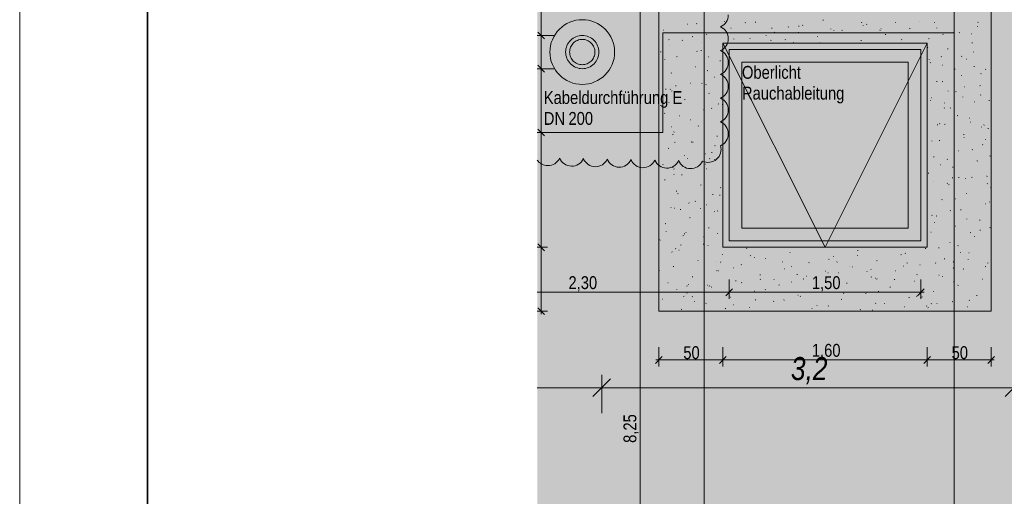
# Model space of a CAD drawing. Extents: x -620 to 300, y 62 to 1112.
# Tile 7 of 45: x -620 to -466, y 681 to 756. Entities that reach past the tile are written whole.
import ezdxf
from ezdxf.lldxf.tags import DXFTag

# ---------------------------------------------------------------- set-up
doc = ezdxf.new("R2010")
doc.units = 0
doc.layers.get('0').update_dxf_attribs({"lineweight": 13})
for name, color, linetype, lineweight, true_color in [('30 -36 Dächer- 3 Dachbeläge', 9, 'Continuous', 15, 0x808080), ('30 -36 Dächer- 3 Dachbeläge Gründach', 9, 'Continuous', 9, 0x808080), ('70 -72 Beschriftung- 1 Beschriftung allgemein', 7, 'Continuous', 9, 0xff6633), ('70 -76 Bemaßung- 2 Allgemein', 9, 'Continuous', 5, 0x808080), ('70 -77 Revision- 2 Wolken sichtbar', 3, 'Continuous', 18, 0x00ff00), ('E_ST_Fangeinrichtung_Bem', 1, 'Continuous', 13, 0xff0000), ('iwb_Layout BA_Markierung', 7, 'Continuous', 9, 0xbadcdc)]:
    doc.layers.add(name, color=color, linetype=linetype, lineweight=lineweight, true_color=true_color)
for name, color, linetype, lineweight in [('40 -43 Lüftungsanlagen - Entrauchung', 7, 'Continuous', 9), ('70 -73 Bauteildarst.- 2 verdeckt 0.15', 7, 'grob-A06DNCB3MF', 15), ('iwb_Plankopf Rahmen', 7, 'Continuous', 35)]:
    doc.layers.add(name, color=color, linetype=linetype, lineweight=lineweight)
doc.styles.get("Standard").update_dxf_attribs({"font": 'ARIALN.TTF'})
tags = doc.linetypes.add('grob-A06DNCB3MF', pattern=[14, 3, -8, 3]).pattern_tags.tags
tags[8:9] = [DXFTag(74, 4), DXFTag(75, 0), DXFTag(340, '0'), DXFTag(46, 0.0), DXFTag(50, 0.0), DXFTag(44, 0.0), DXFTag(45, 0.0)]
tags[6:7] = [DXFTag(74, 4), DXFTag(75, 0), DXFTag(340, '0'), DXFTag(46, 0.0), DXFTag(50, 0.0), DXFTag(44, 0.0), DXFTag(45, 0.0)]
tags[4:5] = [DXFTag(74, 4), DXFTag(75, 0), DXFTag(340, '0'), DXFTag(46, 0.0), DXFTag(50, 0.0), DXFTag(44, 0.0), DXFTag(45, 0.0)]

# ---------------------------------------------------------------- blocks, each defined once
blk = doc.blocks.new('Polygon-A06DNCAVMF')
at = {"color": 0, "linetype": 'ByBlock', "lineweight": -2, "ltscale": 0.13}
blk.add_solid([(-458.9, 86.61), (-538.63, 86.4), (-458.74, 1083.81), (-538.63, 1083.81)], dxfattribs=at)
blk = doc.blocks.new('Referenz-A06DNCB5MF')
at = {"layer": '30 -36 Dächer- 3 Dachbeläge', "color": 0, "linetype": 'Continuous', "lineweight": 9, "ltscale": 0.13}
for p, q in [((-519.58, 762.45), (-519.58, 710.45)), ((-467.58, 710.45), (-467.58, 762.45)), ((-509.58, 720.45), (-509.58, 752.45)), ((-509.58, 752.45), (-477.58, 752.45)), ((-477.58, 752.45), (-477.58, 720.45)), ((-477.58, 720.45), (-509.58, 720.45)), ((-519.58, 710.45), (-467.58, 710.45))]:
    blk.add_line(p, q, dxfattribs=at)
at = {"layer": '30 -36 Dächer- 3 Dachbeläge', "color": 0, "lineweight": 9}
for p, q in [((-515.11, 755.43), (-515.03, 755.45)), ((-513.64, 755.53), (-513.7, 755.49)), ((-509.39, 755.85), (-509.31, 755.82)), ((-506.01, 755.7), (-506.07, 755.65)), ((-504.5, 755.74), (-504.43, 755.76)), ((-497.12, 755.27), (-497.05, 755.24)), ((-493.9, 756.04), (-493.82, 756.06)), ((-487.8, 755.72), (-487.85, 755.66)), ((-487.11, 755.39), (-487.04, 755.41)), ((-482.52, 755.7), (-482.54, 755.73)), ((-478.74, 755.92), (-478.73, 755.89)), ((-476.51, 755.7), (-476.43, 755.71)), ((-469.58, 755.74), (-469.64, 755.68)), ((-473.38, 754.05), (-518.98, 754.05)), ((-518.98, 754.05), (-518.98, 738.45)), ((-518.93, 754.48), (-518.85, 754.5)), ((-512.14, 753.83), (-512.07, 753.85)), ((-508.32, 754.02), (-508.33, 754.09)), ((-508.32, 754.79), (-508.25, 754.8)), ((-501.93, 754.82), (-501.85, 754.79)), ((-501.54, 754.14), (-501.46, 754.16)), ((-499.29, 755), (-499.36, 754.95)), ((-497.71, 754.14), (-497.74, 754.17)), ((-497.72, 755.09), (-497.64, 755.11)), ((-492.65, 754.66), (-492.67, 754.69)), ((-492.2, 754.41), (-492.21, 754.48)), ((-490.93, 754.44), (-490.86, 754.46)), ((-487.58, 755.18), (-487.61, 755.21)), ((-484.95, 754.47), (-485.01, 754.42)), ((-484.86, 754.7), (-484.79, 754.67)), ((-484.15, 753.79), (-484.07, 753.81)), ((-480.33, 754.74), (-480.25, 754.76)), ((-476.09, 754.8), (-476.1, 754.87)), ((-475.14, 753.86), (-475.07, 753.83)), ((-473.54, 754.09), (-473.47, 754.11)), ((-473.38, 223.25), (-473.38, 754.05)), ((-472.6, 754.12), (-472.52, 754.09)), ((-470.6, 753.93), (-470.67, 753.89)), ((-469.72, 755.05), (-469.65, 755.07)), ((-518, 753), (-518.06, 752.95)), ((-515.96, 752.88), (-515.89, 752.9)), ((-514.35, 753.47), (-514.28, 753.44)), ((-512.91, 752.58), (-512.93, 752.61)), ((-507.84, 753.1), (-507.87, 753.13)), ((-505.36, 753.18), (-505.28, 753.2)), ((-502.78, 753.62), (-502.8, 753.65)), ((-502.09, 752.9), (-502.01, 752.87)), ((-499.78, 753.02), (-499.84, 752.97)), ((-498.57, 752.53), (-498.5, 752.55)), ((-494.75, 753.49), (-494.68, 753.51)), ((-494.4, 752.51), (-494.32, 752.49)), ((-487.97, 752.84), (-487.89, 752.86)), ((-481.57, 753.04), (-481.63, 752.99)), ((-477.36, 753.14), (-477.29, 753.16)), ((-470.58, 752.49), (-470.5, 752.51)), ((-519.31, 751.1), (-519.24, 751.07)), ((-517.97, 752.06), (-518, 752.09)), ((-513.65, 751.17), (-513.57, 751.15)), ((-513, 751.28), (-512.92, 751.3)), ((-477.56, 751.75), (-477.49, 751.72)), ((-474.4, 751.54), (-474.32, 751.56)), ((-470.31, 751.02), (-470.31, 751.09)), ((-467.61, 751.56), (-467.58, 751.54)), ((-467.61, 750.89), (-467.58, 750.9)), ((-518.65, 749.84), (-518.66, 749.91)), ((-516.82, 750.33), (-516.74, 750.35)), ((-511.77, 750.33), (-511.83, 750.28)), ((-510.03, 749.68), (-509.96, 749.7)), ((-477.25, 749.85), (-477.27, 749.88)), ((-477.05, 749.41), (-477.12, 749.37)), ((-475.34, 750.37), (-475.4, 750.31)), ((-472.18, 750.37), (-472.21, 750.4)), ((-471.43, 749.94), (-471.36, 749.96)), ((-517.67, 747.77), (-517.6, 747.79)), ((-513.85, 748.72), (-513.78, 748.74)), ((-512.01, 748.15), (-511.94, 748.12)), ((-475.25, 748.99), (-475.18, 749)), ((-473.26, 748.36), (-473.22, 748.36)), ((-470.26, 748.8), (-470.18, 748.77)), ((-469.11, 747.69), (-469.17, 747.64)), ((-468.47, 748.34), (-468.39, 748.36)), ((-514.71, 746.17), (-514.63, 746.19)), ((-512.87, 746.05), (-512.88, 746.12)), ((-512.7, 746.21), (-512.73, 746.24)), ((-510.89, 747.12), (-510.81, 747.14)), ((-476.11, 746.43), (-476.03, 746.45)), ((-475.22, 746.42), (-475.15, 746.39)), ((-472.29, 747.38), (-472.21, 747.4)), ((-518.53, 745.22), (-518.45, 745.24)), ((-517.84, 745.23), (-517.77, 745.2)), ((-517.77, 745.69), (-517.79, 745.72)), ((-517.53, 744.96), (-517.59, 744.91)), ((-516.97, 745.77), (-516.9, 745.74)), ((-512.19, 745.97), (-512.26, 745.92)), ((-511.74, 744.57), (-511.67, 744.59)), ((-474.31, 744.97), (-474.3, 744.94)), ((-473.14, 744.83), (-473.07, 744.85)), ((-471.81, 745.61), (-471.73, 745.59)), ((-469.32, 745.78), (-469.25, 745.8)), ((-518.03, 743.17), (-518, 743.17)), ((-515.56, 743.62), (-515.49, 743.64)), ((-477.04, 743.48), (-477.07, 743.51)), ((-476.96, 743.88), (-476.89, 743.9)), ((-474.85, 743.05), (-474.86, 743.12)), ((-471.98, 744), (-472.01, 744.03)), ((-470.18, 743.23), (-470.1, 743.25)), ((-469.16, 744.36), (-469.22, 744.32)), ((-467.92, 743.47), (-467.85, 743.44)), ((-519.38, 742.66), (-519.31, 742.68)), ((-518.64, 741.45), (-518.71, 741.41)), ((-512.6, 742.02), (-512.52, 742.03)), ((-511.3, 742.28), (-511.36, 742.23)), ((-510.31, 742.92), (-510.24, 742.9)), ((-509.67, 742.82), (-509.6, 742.79)), ((-474.87, 742.32), (-474.93, 742.27)), ((-474, 742.28), (-473.92, 742.29)), ((-516.42, 741.06), (-516.34, 741.08)), ((-514.64, 740.45), (-514.56, 740.42)), ((-512.5, 739.84), (-512.52, 739.87)), ((-509.63, 740.41), (-509.58, 740.43)), ((-472.88, 741.1), (-472.81, 741.07)), ((-471.03, 740.67), (-470.96, 740.69)), ((-470.79, 740.05), (-470.75, 740.05)), ((-518.98, 738.45), (-538.63, 738.45)), ((-517.56, 739.32), (-517.59, 739.35)), ((-517.27, 738.51), (-517.2, 738.53)), ((-513.45, 739.46), (-513.38, 739.48)), ((-476, 739.66), (-475.92, 739.64)), ((-475.61, 739.85), (-475.67, 739.8)), ((-474.85, 739.72), (-474.78, 739.74)), ((-469.07, 739.27), (-469.08, 739.34)), ((-468.64, 739.65), (-468.7, 739.59)), ((-468.07, 739.07), (-467.99, 739.09)), ((-519.58, 738.06), (-519.53, 738.04)), ((-517.42, 738.09), (-517.42, 738.16)), ((-517.06, 736.91), (-517.12, 736.86)), ((-514.51, 736.98), (-514.43, 736.95)), ((-514.31, 736.91), (-514.23, 736.93)), ((-510.49, 737.86), (-510.41, 737.88)), ((-476.84, 737.11), (-476.87, 737.14)), ((-475.71, 737.17), (-475.63, 737.19)), ((-471.89, 738.12), (-471.81, 738.14)), ((-471.78, 737.63), (-471.8, 737.65)), ((-468.47, 737.36), (-468.39, 737.34)), ((-518.13, 735.95), (-518.05, 735.97)), ((-511.35, 735.31), (-511.27, 735.32)), ((-510.75, 736.4), (-510.81, 736.35)), ((-472.75, 735.57), (-472.67, 735.59)), ((-470.55, 735.77), (-470.47, 735.75)), ((-468.93, 736.52), (-468.85, 736.54)), ((-515.57, 734.86), (-515.53, 734.85)), ((-515.17, 734.35), (-515.09, 734.37)), ((-512.3, 735.12), (-512.23, 735.09)), ((-511.63, 734.31), (-511.64, 734.38)), ((-510.83, 734.24), (-510.89, 734.18)), ((-476.57, 734.61), (-476.49, 734.63)), ((-474.4, 734.28), (-474.45, 734.22)), ((-469.89, 734.02), (-469.88, 733.99)), ((-469.78, 733.96), (-469.7, 733.98)), ((-467.71, 734.8), (-467.78, 734.75)), ((-518.99, 733.4), (-518.91, 733.42)), ((-517.36, 732.95), (-517.39, 732.98)), ((-517.26, 732.75), (-517.19, 732.72)), ((-512.29, 733.47), (-512.32, 733.5)), ((-512.2, 732.75), (-512.12, 732.77)), ((-475.51, 733.4), (-475.44, 733.37)), ((-473.6, 733.01), (-473.52, 733.03)), ((-518.7, 731.03), (-518.62, 731.01)), ((-517.2, 731.88), (-517.26, 731.84)), ((-516.02, 731.8), (-515.94, 731.82)), ((-477.42, 732.06), (-477.34, 732.08)), ((-476.64, 730.74), (-476.66, 730.76)), ((-473.62, 731.31), (-473.63, 731.38)), ((-472.66, 731.41), (-472.59, 731.39)), ((-471.57, 731.25), (-471.6, 731.28)), ((-470.64, 731.41), (-470.56, 731.43)), ((-468.32, 731.74), (-468.29, 731.74)), ((-468.17, 731.6), (-468.23, 731.55)), ((-516.88, 729.24), (-516.8, 729.26)), ((-513.06, 730.2), (-512.98, 730.22)), ((-509.96, 729.8), (-509.89, 729.77)), ((-474.46, 730.46), (-474.38, 730.48)), ((-474.16, 730.28), (-474.23, 730.23)), ((-468.21, 730.45), (-468.13, 730.42)), ((-467.67, 729.81), (-467.59, 729.83)), ((-516.59, 728.87), (-516.65, 728.81)), ((-513.91, 727.64), (-513.83, 727.66)), ((-511.17, 728.73), (-511.09, 728.71)), ((-510.09, 728.6), (-510.01, 728.61)), ((-475.31, 727.9), (-475.23, 727.92)), ((-473.17, 728.07), (-473.1, 728.05)), ((-471.49, 728.86), (-471.41, 728.88)), ((-467.84, 727.52), (-467.84, 727.59)), ((-517.73, 726.69), (-517.65, 726.71)), ((-517.16, 726.58), (-517.18, 726.61)), ((-516.18, 726.35), (-516.19, 726.42)), ((-514.92, 727.42), (-514.85, 727.39)), ((-513.1, 726.54), (-513.06, 726.54)), ((-512.09, 727.1), (-512.12, 727.13)), ((-510.95, 726.04), (-510.87, 726.06)), ((-510.36, 726.19), (-510.42, 726.14)), ((-473.93, 726.23), (-473.98, 726.18)), ((-472.35, 726.3), (-472.27, 726.32)), ((-468.53, 727.25), (-468.45, 727.27)), ((-514.77, 725.09), (-514.69, 725.11)), ((-476.86, 725.47), (-476.78, 725.44)), ((-476.17, 725.35), (-476.09, 725.37)), ((-471.37, 724.88), (-471.39, 724.91)), ((-469.38, 724.7), (-469.31, 724.72)), ((-518.59, 724.14), (-518.51, 724.16)), ((-518.43, 722.91), (-518.42, 722.88)), ((-511.8, 723.49), (-511.72, 723.51)), ((-476.43, 724.36), (-476.46, 724.39)), ((-473.2, 723.75), (-473.13, 723.77)), ((-469.33, 723.16), (-469.25, 723.14)), ((-467.7, 723.56), (-467.76, 723.5)), ((-519.44, 721.58), (-519.36, 721.6)), ((-515.75, 722.32), (-515.82, 722.27)), ((-515.62, 722.54), (-515.54, 722.55)), ((-515.36, 722.78), (-515.29, 722.76)), ((-512.59, 722.1), (-512.51, 722.07)), ((-510.4, 722.56), (-510.41, 722.63)), ((-477.02, 722.8), (-476.95, 722.81)), ((-470.83, 722.75), (-470.76, 722.72)), ((-470.24, 722.15), (-470.16, 722.17)), ((-516.95, 720.21), (-516.98, 720.24)), ((-516.48, 719.98), (-516.4, 720)), ((-516.12, 720.82), (-516.18, 720.77)), ((-512.66, 720.93), (-512.58, 720.95)), ((-511.89, 720.73), (-511.91, 720.76)), ((-505.87, 720.28), (-505.8, 720.3)), ((-488.48, 719.94), (-488.41, 719.96)), ((-477.88, 720.24), (-477.8, 720.26)), ((-475.8, 720.38), (-475.72, 720.35)), ((-474.06, 721.19), (-473.98, 721.21)), ((-472.72, 720.71), (-472.78, 720.67)), ((-517.55, 719.72), (-517.48, 719.69)), ((-513.51, 718.38), (-513.44, 718.4)), ((-509.69, 719.33), (-509.62, 719.35)), ((-505.29, 719.15), (-505.21, 719.12)), ((-504.62, 718.78), (-504.62, 718.85)), ((-502.91, 718.68), (-502.83, 718.7)), ((-499.09, 719.64), (-499.01, 719.65)), ((-493.02, 718.57), (-492.95, 718.55)), ((-492.3, 718.99), (-492.23, 719.01)), ((-488.5, 719.17), (-488.51, 719.24)), ((-485.52, 718.34), (-485.44, 718.36)), ((-481.7, 719.29), (-481.62, 719.31)), ((-481.05, 719.52), (-480.97, 719.5)), ((-474.91, 718.64), (-474.84, 718.66)), ((-472.39, 719.56), (-472.39, 719.63)), ((-471.16, 718.51), (-471.19, 718.54)), ((-471.09, 719.59), (-471.02, 719.61)), ((-519.56, 716.83), (-519.48, 716.81)), ((-517.33, 717.43), (-517.26, 717.45)), ((-510.63, 718.23), (-510.6, 718.23)), ((-510.55, 716.78), (-510.47, 716.8)), ((-510.25, 716.77), (-510.18, 716.74)), ((-509.89, 718.15), (-509.95, 718.09)), ((-507.86, 717.26), (-507.92, 717.22)), ((-506.73, 717.73), (-506.65, 717.75)), ((-500.3, 718.18), (-500.23, 718.15)), ((-499.94, 717.08), (-499.87, 717.1)), ((-498.82, 717.45), (-498.78, 717.45)), ((-496.12, 718.03), (-496.05, 718.05)), ((-491.67, 718.17), (-491.73, 718.11)), ((-489.73, 717.52), (-489.72, 717.48)), ((-489.34, 717.38), (-489.26, 717.4)), ((-486.36, 716.95), (-486.38, 716.98)), ((-482.55, 716.74), (-482.48, 716.75)), ((-481.29, 717.47), (-481.32, 717.5)), ((-480.76, 718), (-480.69, 717.97)), ((-478.73, 717.69), (-478.66, 717.71)), ((-476.23, 717.99), (-476.26, 718.02)), ((-473.52, 717.22), (-473.44, 717.19)), ((-473.46, 718.19), (-473.51, 718.13)), ((-471.95, 717.04), (-471.87, 717.06)), ((-468.5, 717.43), (-468.42, 717.4)), ((-468.13, 717.99), (-468.05, 718.01)), ((-514.37, 715.83), (-514.29, 715.84)), ((-507.58, 715.18), (-507.51, 715.2)), ((-503.76, 716.13), (-503.69, 716.15)), ((-503.66, 715.47), (-503.72, 715.42)), ((-501.55, 715.4), (-501.58, 715.42)), ((-497.99, 716.2), (-497.91, 716.17)), ((-496.98, 715.48), (-496.9, 715.5)), ((-496.49, 715.92), (-496.51, 715.94)), ((-493.51, 716.73), (-493.58, 716.69)), ((-493.16, 716.43), (-493.08, 716.45)), ((-492.77, 715.88), (-492.7, 715.85)), ((-491.42, 716.43), (-491.45, 716.46)), ((-487.01, 716.67), (-486.97, 716.67)), ((-486.37, 715.78), (-486.3, 715.8)), ((-485.72, 715.63), (-485.65, 715.6)), ((-485.44, 715.49), (-485.5, 715.44)), ((-482.72, 715.38), (-482.72, 715.45)), ((-479.17, 716.2), (-479.23, 716.15)), ((-475.77, 716.09), (-475.69, 716.11)), ((-475.2, 715.9), (-475.16, 715.89)), ((-468.98, 715.44), (-468.91, 715.46)), ((-518.19, 714.87), (-518.11, 714.89)), ((-516.75, 713.84), (-516.77, 713.87)), ((-515.21, 714.4), (-515.14, 714.37)), ((-514.95, 714.6), (-514.95, 714.67)), ((-512.03, 714.53), (-511.95, 714.51)), ((-511.68, 714.36), (-511.71, 714.39)), ((-511.4, 714.22), (-511.33, 714.24)), ((-506.62, 714.88), (-506.64, 714.91)), ((-502.95, 713.82), (-502.88, 713.8)), ((-500.8, 714.53), (-500.72, 714.55)), ((-498.83, 714.99), (-498.84, 715.06)), ((-494.01, 713.88), (-493.94, 713.9)), ((-490.19, 714.83), (-490.12, 714.85)), ((-483.41, 714.18), (-483.33, 714.2)), ((-479.59, 715.13), (-479.51, 715.15)), ((-473.46, 715.05), (-473.39, 715.02)), ((-472.8, 714.48), (-472.73, 714.5)), ((-519.04, 712.32), (-518.97, 712.34)), ((-515.65, 712.78), (-515.71, 712.72)), ((-515.22, 713.27), (-515.15, 713.29)), ((-514.31, 712.75), (-514.37, 712.7)), ((-508.44, 712.62), (-508.36, 712.64)), ((-504.62, 713.57), (-504.54, 713.59)), ((-504.5, 712.23), (-504.42, 712.21)), ((-499.96, 712.21), (-500.03, 712.17)), ((-497.83, 712.93), (-497.76, 712.94)), ((-497.43, 712.8), (-497.49, 712.74)), ((-491.05, 712.28), (-490.97, 712.3)), ((-490.68, 713.25), (-490.61, 713.22)), ((-487.23, 713.23), (-487.15, 713.25)), ((-485.24, 713.57), (-485.17, 713.55)), ((-480.44, 712.58), (-480.37, 712.6)), ((-479.21, 712.82), (-479.27, 712.76)), ((-478.42, 712.68), (-478.35, 712.65)), ((-476.62, 713.53), (-476.55, 713.55)), ((-470.96, 712.14), (-470.99, 712.17)), ((-469.84, 712.88), (-469.76, 712.9)), ((-516.08, 710.72), (-516, 710.74)), ((-514, 711.96), (-513.99, 711.93)), ((-512.26, 711.67), (-512.18, 711.69)), ((-509.16, 710.81), (-509.17, 710.89)), ((-507.91, 711.45), (-507.84, 711.42)), ((-505.47, 711.02), (-505.4, 711.04)), ((-501.65, 711.97), (-501.58, 711.99)), ((-495.65, 710.88), (-495.57, 710.85)), ((-494.87, 711.32), (-494.79, 711.34)), ((-493.05, 711.21), (-493.06, 711.28)), ((-488.08, 710.67), (-488.01, 710.69)), ((-486.15, 710.58), (-486.18, 710.61)), ((-485.62, 711.68), (-485.68, 711.63)), ((-484.26, 711.63), (-484.19, 711.65)), ((-481.09, 711.1), (-481.12, 711.13)), ((-477.71, 711.27), (-477.64, 711.25)), ((-477.48, 710.98), (-477.4, 711)), ((-476.93, 711.6), (-476.94, 711.67)), ((-476.02, 711.62), (-476.05, 711.65)), ((-473.66, 711.93), (-473.58, 711.95)), ((-471.27, 711.14), (-471.33, 711.1))]:
    blk.add_line(p, q, dxfattribs=at)
at = {"layer": '30 -36 Dächer- 3 Dachbeläge Gründach', "color": 0, "linetype": 'Continuous', "ltscale": 0.13}
blk.add_line((-473.38, 376.05), (-473.38, 760.45), dxfattribs=at)
at = {"layer": '40 -43 Lüftungsanlagen - Entrauchung', "color": 0}
for p, q in [((-509.58, 752.45), (-477.58, 752.45)), ((-509.58, 720.45), (-509.58, 752.45)), ((-509.58, 752.45), (-493.58, 720.45)), ((-493.58, 720.45), (-477.58, 752.45)), ((-477.58, 752.45), (-477.58, 720.45)), ((-477.58, 720.45), (-509.58, 720.45))]:
    blk.add_line(p, q, dxfattribs=at)
at = {"layer": '40 -43 Lüftungsanlagen - Entrauchung', "color": 0, "linetype": 'Continuous', "ltscale": 0.13}
for p, q in [((-506.58, 749.45), (-480.58, 749.45)), ((-506.58, 723.45), (-506.58, 749.45)), ((-480.58, 749.45), (-480.58, 723.45)), ((-480.58, 723.45), (-506.58, 723.45))]:
    blk.add_line(p, q, dxfattribs=at)
at = {"layer": '70 -72 Beschriftung- 1 Beschriftung allgemein', "color": 0, "linetype": 'grob-A06DNCB3MF', "ltscale": 0.13}
for p, q in [((-534.79, 754.97), (-534.39, 755.27)), ((-534.39, 755.27), (-533.97, 755.52)), ((-533.97, 755.52), (-533.52, 755.74)), ((-533.52, 755.74), (-533.05, 755.91)), ((-533.05, 755.91), (-532.57, 756.03)), ((-532.57, 756.03), (-532.07, 756.1)), ((-532.07, 756.1), (-531.58, 756.12)), ((-531.58, 756.12), (-531.08, 756.1)), ((-531.08, 756.1), (-530.59, 756.03)), ((-530.59, 756.03), (-530.1, 755.91)), ((-530.1, 755.91), (-529.64, 755.74)), ((-529.64, 755.74), (-529.19, 755.52)), ((-529.19, 755.52), (-528.76, 755.27)), ((-528.76, 755.27), (-528.36, 754.97)), ((-536.05, 753.44), (-535.79, 753.87)), ((-535.79, 753.87), (-535.5, 754.27)), ((-535.5, 754.27), (-535.16, 754.64)), ((-535.16, 754.64), (-534.79, 754.97)), ((-528.36, 754.97), (-527.99, 754.64)), ((-527.99, 754.64), (-527.66, 754.27)), ((-527.66, 754.27), (-527.36, 753.87)), ((-527.36, 753.87), (-527.11, 753.44)), ((-536.55, 752.04), (-536.43, 752.53)), ((-536.43, 752.53), (-536.26, 752.99)), ((-536.26, 752.99), (-536.05, 753.44)), ((-527.11, 753.44), (-526.89, 752.99)), ((-526.89, 752.99), (-526.72, 752.53)), ((-526.72, 752.53), (-526.6, 752.04)), ((-536.65, 751.05), (-536.62, 751.55)), ((-536.62, 750.56), (-536.65, 751.05)), ((-536.62, 751.55), (-536.55, 752.04)), ((-526.6, 752.04), (-526.53, 751.55)), ((-526.53, 751.55), (-526.51, 751.05)), ((-526.51, 751.05), (-526.53, 750.56)), ((-536.55, 750.06), (-536.62, 750.56)), ((-536.43, 749.58), (-536.55, 750.06)), ((-536.26, 749.11), (-536.43, 749.58)), ((-536.05, 748.66), (-536.26, 749.11)), ((-526.89, 749.11), (-527.11, 748.66)), ((-526.72, 749.58), (-526.89, 749.11)), ((-526.6, 750.06), (-526.72, 749.58)), ((-526.53, 750.56), (-526.6, 750.06)), ((-535.79, 748.24), (-536.05, 748.66)), ((-535.5, 747.84), (-535.79, 748.24)), ((-535.16, 747.47), (-535.5, 747.84)), ((-527.66, 747.84), (-527.99, 747.47)), ((-527.36, 748.24), (-527.66, 747.84)), ((-527.11, 748.66), (-527.36, 748.24)), ((-534.79, 747.13), (-535.16, 747.47)), ((-534.39, 746.84), (-534.79, 747.13)), ((-533.97, 746.58), (-534.39, 746.84)), ((-533.52, 746.37), (-533.97, 746.58)), ((-533.05, 746.2), (-533.52, 746.37)), ((-532.57, 746.08), (-533.05, 746.2)), ((-532.07, 746.01), (-532.57, 746.08)), ((-530.59, 746.08), (-531.08, 746.01)), ((-530.1, 746.2), (-530.59, 746.08)), ((-529.64, 746.37), (-530.1, 746.2)), ((-529.19, 746.58), (-529.64, 746.37)), ((-528.76, 746.84), (-529.19, 746.58)), ((-528.36, 747.13), (-528.76, 746.84)), ((-527.99, 747.47), (-528.36, 747.13)), ((-531.58, 745.98), (-532.07, 746.01)), ((-531.08, 746.01), (-531.58, 745.98))]:
    blk.add_line(p, q, dxfattribs=at)
at = {"layer": '70 -72 Beschriftung- 1 Beschriftung allgemein', "color": 0, "linetype": 'Continuous', "ltscale": 0.13}
for p, q in [((-533.98, 752.05), (-533.87, 752.28)), ((-533.87, 752.28), (-533.74, 752.5)), ((-533.74, 752.5), (-533.59, 752.7)), ((-533.59, 752.7), (-533.41, 752.89)), ((-533.41, 752.89), (-533.23, 753.06)), ((-533.23, 753.06), (-533.02, 753.22)), ((-533.22, 752.15), (-533.11, 752.31)), ((-533.11, 752.31), (-532.98, 752.45)), ((-533.02, 753.22), (-532.8, 753.35)), ((-532.98, 752.45), (-532.83, 752.58)), ((-532.83, 752.58), (-532.68, 752.7)), ((-532.8, 753.35), (-532.57, 753.46)), ((-532.68, 752.7), (-532.51, 752.8)), ((-532.57, 753.46), (-532.33, 753.54)), ((-532.51, 752.8), (-532.33, 752.88)), ((-532.33, 753.54), (-532.08, 753.6)), ((-532.33, 752.88), (-532.15, 752.95)), ((-532.15, 752.95), (-531.96, 753)), ((-532.08, 753.6), (-531.83, 753.64)), ((-531.96, 753), (-531.77, 753.02)), ((-531.83, 753.64), (-531.58, 753.65)), ((-531.77, 753.02), (-531.58, 753.03)), ((-531.58, 753.65), (-531.32, 753.64)), ((-531.58, 753.03), (-531.38, 753.02)), ((-531.38, 753.02), (-531.19, 753)), ((-531.32, 753.64), (-531.07, 753.6)), ((-531.19, 753), (-531, 752.95)), ((-531.07, 753.6), (-530.82, 753.54)), ((-531, 752.95), (-530.82, 752.88)), ((-530.82, 753.54), (-530.58, 753.46)), ((-530.82, 752.88), (-530.64, 752.8)), ((-530.64, 752.8), (-530.48, 752.7)), ((-530.58, 753.46), (-530.35, 753.35)), ((-530.48, 752.7), (-530.32, 752.58)), ((-530.35, 753.35), (-530.13, 753.22)), ((-530.32, 752.58), (-530.18, 752.45)), ((-530.18, 752.45), (-530.05, 752.31)), ((-530.13, 753.22), (-529.93, 753.06)), ((-530.05, 752.31), (-529.93, 752.15)), ((-529.93, 753.06), (-529.74, 752.89)), ((-529.74, 752.89), (-529.57, 752.7)), ((-529.57, 752.7), (-529.41, 752.5)), ((-529.41, 752.5), (-529.28, 752.28)), ((-529.28, 752.28), (-529.17, 752.05)), ((-534.18, 751.05), (-534.16, 751.31)), ((-534.16, 750.8), (-534.18, 751.05)), ((-534.16, 751.31), (-534.13, 751.56)), ((-534.13, 750.55), (-534.16, 750.8)), ((-534.13, 751.56), (-534.06, 751.81)), ((-534.06, 751.81), (-533.98, 752.05)), ((-533.56, 751.05), (-533.55, 751.25)), ((-533.55, 750.86), (-533.56, 751.05)), ((-533.55, 751.25), (-533.52, 751.44)), ((-533.52, 750.67), (-533.55, 750.86)), ((-533.52, 751.44), (-533.47, 751.63)), ((-533.47, 750.48), (-533.52, 750.67)), ((-533.47, 751.63), (-533.41, 751.81)), ((-533.41, 751.81), (-533.32, 751.99)), ((-533.32, 751.99), (-533.22, 752.15)), ((-529.93, 752.15), (-529.83, 751.99)), ((-529.83, 751.99), (-529.75, 751.81)), ((-529.75, 751.81), (-529.68, 751.63)), ((-529.68, 751.63), (-529.63, 751.44)), ((-529.63, 750.67), (-529.68, 750.48)), ((-529.63, 751.44), (-529.61, 751.25)), ((-529.61, 750.86), (-529.63, 750.67)), ((-529.61, 751.25), (-529.6, 751.05)), ((-529.6, 751.05), (-529.61, 750.86)), ((-529.17, 752.05), (-529.09, 751.81)), ((-529.09, 751.81), (-529.03, 751.56)), ((-529.03, 751.56), (-528.99, 751.31)), ((-528.99, 750.8), (-529.03, 750.55)), ((-528.99, 751.31), (-528.98, 751.05)), ((-528.98, 751.05), (-528.99, 750.8)), ((-534.06, 750.3), (-534.13, 750.55)), ((-533.98, 750.06), (-534.06, 750.3)), ((-533.87, 749.83), (-533.98, 750.06)), ((-533.74, 749.61), (-533.87, 749.83)), ((-533.59, 749.4), (-533.74, 749.61)), ((-533.41, 749.21), (-533.59, 749.4)), ((-533.41, 750.3), (-533.47, 750.48)), ((-533.32, 750.12), (-533.41, 750.3)), ((-533.23, 749.04), (-533.41, 749.21)), ((-533.22, 749.95), (-533.32, 750.12)), ((-533.11, 749.8), (-533.22, 749.95)), ((-532.98, 749.65), (-533.11, 749.8)), ((-532.83, 749.52), (-532.98, 749.65)), ((-532.68, 749.41), (-532.83, 749.52)), ((-532.51, 749.31), (-532.68, 749.41)), ((-532.33, 749.22), (-532.51, 749.31)), ((-532.15, 749.16), (-532.33, 749.22)), ((-531.96, 749.11), (-532.15, 749.16)), ((-531.77, 749.08), (-531.96, 749.11)), ((-531.19, 749.11), (-531.38, 749.08)), ((-531, 749.16), (-531.19, 749.11)), ((-530.82, 749.22), (-531, 749.16)), ((-530.64, 749.31), (-530.82, 749.22)), ((-530.48, 749.41), (-530.64, 749.31)), ((-530.32, 749.52), (-530.48, 749.41)), ((-530.18, 749.65), (-530.32, 749.52)), ((-530.05, 749.8), (-530.18, 749.65)), ((-529.93, 749.95), (-530.05, 749.8)), ((-529.83, 750.12), (-529.93, 749.95)), ((-529.74, 749.21), (-529.93, 749.04)), ((-529.75, 750.3), (-529.83, 750.12)), ((-529.68, 750.48), (-529.75, 750.3)), ((-529.57, 749.4), (-529.74, 749.21)), ((-529.41, 749.61), (-529.57, 749.4)), ((-529.28, 749.83), (-529.41, 749.61)), ((-529.17, 750.06), (-529.28, 749.83)), ((-529.09, 750.3), (-529.17, 750.06)), ((-529.03, 750.55), (-529.09, 750.3)), ((-533.02, 748.89), (-533.23, 749.04)), ((-532.8, 748.76), (-533.02, 748.89)), ((-532.57, 748.65), (-532.8, 748.76)), ((-532.33, 748.57), (-532.57, 748.65)), ((-532.08, 748.5), (-532.33, 748.57)), ((-531.83, 748.47), (-532.08, 748.5)), ((-531.58, 748.45), (-531.83, 748.47)), ((-531.58, 749.07), (-531.77, 749.08)), ((-531.38, 749.08), (-531.58, 749.07)), ((-531.32, 748.47), (-531.58, 748.45)), ((-531.07, 748.5), (-531.32, 748.47)), ((-530.82, 748.57), (-531.07, 748.5)), ((-530.58, 748.65), (-530.82, 748.57)), ((-530.35, 748.76), (-530.58, 748.65)), ((-530.13, 748.89), (-530.35, 748.76)), ((-529.93, 749.04), (-530.13, 748.89))]:
    blk.add_line(p, q, dxfattribs=at)
at = {"layer": '70 -73 Bauteildarst.- 2 verdeckt 0.15', "color": 0, "linetype": 'grob-A06DNCB3MF', "ltscale": 0.15}
for p, q in [((-508.58, 751.45), (-478.58, 751.45)), ((-508.58, 721.45), (-508.58, 751.45)), ((-478.58, 751.45), (-478.58, 721.45)), ((-478.58, 721.45), (-508.58, 721.45))]:
    blk.add_line(p, q, dxfattribs=at)
at = {"layer": '70 -76 Bemaßung- 2 Allgemein', "color": 0, "linetype": 'Continuous', "ltscale": 0.13}
for p, q in [((-522.52, 610.51), (-522.52, 773.39)), ((-512.52, 385.51), (-512.52, 773.39)), ((-538.02, 754.71), (-538.02, 762.59)), ((-537.49, 753.12), (-538.55, 754.18)), ((-538.55, 754.18), (-537.49, 753.12)), ((-538.02, 753.15), (-538.02, 754.71)), ((-538.02, 754.15), (-538.02, 752.59)), ((-536.02, 753.65), (-538.63, 753.65)), ((-536.02, 753.65), (-538.63, 753.65)), ((-538.02, 749.51), (-538.02, 752.59)), ((-538.02, 747.95), (-538.02, 749.51)), ((-536.02, 748.45), (-538.63, 748.45)), ((-536.02, 748.45), (-538.63, 748.45)), ((-537.49, 747.92), (-538.55, 748.98)), ((-538.55, 748.98), (-537.49, 747.92)), ((-538.02, 748.95), (-538.02, 747.39)), ((-538.02, 739.51), (-538.02, 747.39)), ((-536.02, 738.45), (-538.63, 738.45)), ((-536.02, 738.45), (-538.63, 738.45)), ((-537.49, 737.92), (-538.55, 738.98)), ((-538.55, 738.98), (-537.49, 737.92)), ((-538.02, 737.95), (-538.02, 739.51)), ((-538.02, 738.95), (-538.02, 737.39)), ((-538.02, 721.51), (-538.02, 737.39)), ((-538.02, 719.95), (-538.02, 721.51)), ((-538.63, 720.45), (-537.02, 720.45)), ((-538.63, 720.45), (-537.02, 720.45)), ((-537.49, 719.92), (-538.55, 720.98)), ((-538.55, 720.98), (-537.49, 719.92)), ((-538.02, 720.95), (-538.02, 719.39)), ((-538.02, 711.51), (-538.02, 719.39)), ((-508.58, 715.4), (-508.58, 712.4)), ((-508.58, 715.4), (-508.58, 712.4)), ((-478.58, 715.4), (-478.58, 712.4)), ((-508.05, 713.94), (-509.11, 712.87)), ((-509.11, 712.87), (-508.05, 713.94)), ((-478.05, 713.94), (-479.11, 712.87)), ((-509.64, 713.4), (-538.63, 713.4)), ((-508.08, 713.4), (-509.64, 713.4)), ((-509.08, 713.4), (-507.52, 713.4)), ((-479.64, 713.4), (-507.52, 713.4)), ((-478.08, 713.4), (-479.64, 713.4)), ((-537.49, 709.92), (-538.55, 710.98)), ((-538.02, 709.95), (-538.02, 711.51)), ((-538.63, 710.45), (-537.02, 710.45)), ((-519.58, 704.79), (-519.58, 701.79)), ((-509.58, 704.79), (-509.58, 701.79)), ((-509.58, 704.79), (-509.58, 701.79)), ((-477.58, 704.79), (-477.58, 701.79)), ((-477.58, 704.79), (-477.58, 701.79)), ((-467.58, 704.79), (-467.58, 701.79)), ((-520.11, 702.26), (-519.05, 703.32)), ((-509.05, 703.32), (-510.11, 702.26)), ((-510.11, 702.26), (-509.05, 703.32)), ((-477.05, 703.32), (-478.11, 702.26)), ((-478.11, 702.26), (-477.05, 703.32)), ((-467.05, 703.32), (-468.11, 702.26)), ((-520.08, 702.79), (-518.52, 702.79)), ((-510.64, 702.79), (-518.52, 702.79)), ((-509.08, 702.79), (-510.64, 702.79)), ((-510.08, 702.79), (-508.52, 702.79)), ((-478.64, 702.79), (-508.52, 702.79)), ((-477.08, 702.79), (-478.64, 702.79)), ((-478.08, 702.79), (-476.52, 702.79)), ((-468.64, 702.79), (-476.52, 702.79)), ((-467.08, 702.79), (-468.64, 702.79))]:
    blk.add_line(p, q, dxfattribs=at)
at = {"layer": '70 -77 Revision- 2 Wolken sichtbar', "color": 0, "linetype": 'Continuous', "ltscale": 0.18}
for centre, major_axis, end_param in [((-510.75, 756.87), (0.81, -1.86), 1.159279), ((-510.75, 753.14), (2.03, 0), 1.159279), ((-510.75, 753.14), (0.81, -1.86), 1.159279), ((-510.75, 749.42), (2.03, 0), 1.159279), ((-510.75, 749.42), (0.81, -1.86), 1.159279), ((-510.75, 745.69), (2.03, 0), 1.159279), ((-510.75, 745.69), (0.81, -1.86), 1.159279), ((-510.75, 741.97), (2.03, 0), 1.159279), ((-510.75, 741.97), (0.81, -1.86), 1.159279), ((-510.75, 738.24), (2.03, 0), 1.159279), ((-510.75, 738.24), (0.81, -1.86), 1.159279), ((-511.88, 735.79), (1.32, -1.54), 1.159279), ((-536.96, 735.28), (-1.67, -1.15), 0.946605), ((-536.96, 735.28), (-0.04, -2.03), 1.159279), ((-533.23, 735.2), (-1.88, -0.77), 1.159279), ((-533.23, 735.2), (-0.04, -2.03), 1.159279), ((-529.51, 735.12), (-1.88, -0.77), 1.159279), ((-529.51, 735.12), (-0.04, -2.03), 1.159279), ((-525.79, 735.04), (-1.88, -0.77), 1.159279), ((-525.79, 735.04), (-0.04, -2.03), 1.159279), ((-522.06, 734.96), (-1.88, -0.77), 1.159279), ((-522.06, 734.96), (-0.04, -2.03), 1.159279), ((-518.34, 734.89), (-1.88, -0.77), 1.159279), ((-518.34, 734.89), (-0.04, -2.03), 1.159279), ((-514.61, 734.81), (-1.88, -0.77), 1.159279), ((-514.61, 734.81), (-0.04, -2.03), 1.159279), ((-511.88, 735.79), (-0.89, -1.83), 1.159279)]:
    blk.add_ellipse(centre, major_axis=major_axis, ratio=1, start_param=0, end_param=end_param, dxfattribs=at)
at = {"layer": '70 -72 Beschriftung- 1 Beschriftung allgemein', "color": 0, "linetype": 'Continuous', "ltscale": 0.13, "char_height": 2.0138, "attachment_point": 1, "rotation": 359.9947}
for s, insert in [('{\\fArial Narrow;Oberlicht}', (-506.58, 748.88)), ('{\\fArial Narrow;Rauchableitung}', (-506.58, 745.62))]:
    blk.add_mtext(s, dxfattribs=dict(at, insert=insert))
at = {"layer": '70 -72 Beschriftung- 1 Beschriftung allgemein', "color": 0, "linetype": 'Continuous', "ltscale": 0.13, "char_height": 2.0138, "attachment_point": 1}
for s, insert in [('{\\fArial Narrow;Kabeldurchführung}', (-537.6, 744.93)), ('{\\fArial Narrow;E}', (-517.45, 744.93)), ('{\\fArial Narrow;DN}', (-537.6, 741.66)), ('{\\fArial Narrow;200}', (-533.74, 741.66))]:
    blk.add_mtext(s, dxfattribs=dict(at, insert=insert))
at = {"layer": '70 -76 Bemaßung- 2 Allgemein', "color": 0, "linetype": 'Continuous', "ltscale": 0.13, "char_height": 2.0138, "attachment_point": 1}
for s, insert in [('{\\fArial Narrow;2,30}', (-533.74, 715.92)), ('{\\fArial Narrow;1,50}', (-495.64, 715.92)), ('{\\fArial Narrow;50}', (-515.76, 704.95)), ('{\\fArial Narrow;1,60}', (-495.64, 705.31)), ('{\\fArial Narrow;50}', (-473.76, 704.95))]:
    blk.add_mtext(s, dxfattribs=dict(at, insert=insert))
at = {"layer": '70 -76 Bemaßung- 2 Allgemein', "color": 0, "linetype": 'Continuous', "ltscale": 0.13, "insert": (-525.13, 689.8), "char_height": 2.0138, "attachment_point": 1, "rotation": 90}
blk.add_mtext('{\\fArial Narrow;8,25}', dxfattribs=at)
blk = doc.blocks.new('Maß-A06DNCUBMF')
at = {"color": 0, "linetype": 'ByBlock', "lineweight": -2, "ltscale": 0.13}
for p, q in [((-463.98, 696.45), (-463.98, 702.45)), ((-527.14, 699.83), (-529.9, 697.07)), ((-528.52, 700.45), (-528.52, 694.45)), ((-462.6, 699.83), (-465.36, 697.07)), ((-538.63, 698.45), (-463.98, 698.45))]:
    blk.add_line(p, q, dxfattribs=at)
at = {"color": 0, "linetype": 'ByBlock', "lineweight": -2, "ltscale": 0.13, "insert": (-498.92, 703.25), "char_height": 3.6, "attachment_point": 1}
blk.add_mtext('{\\fArial Narrow|b0|i1;3,2}', dxfattribs=at)

msp = doc.modelspace()

# ---------------------------------------------------------------- linework, layer by layer
at = {"layer": 'iwb_Plankopf Rahmen', "color": 8, "lineweight": 13, "ltscale": 0.13, "true_color": 0x808080}
msp.add_lwpolyline([(300.35, 62.43), (-619.65, 62.43), (-619.65, 1112.43), (300.35, 1112.43), (300.35, 62.43)], close=True, dxfattribs=at)
at = {"layer": 'iwb_Plankopf Rahmen', "ltscale": 0.35}
msp.add_lwpolyline([(-599.65, 67.43), (-599.65, 1107.43), (295.35, 1107.43), (295.35, 67.43), (-599.65, 67.43)], close=True, dxfattribs=at)

# ---------------------------------------------------------------- block references
at = {"color": 8, "lineweight": 13, "ltscale": 0.13, "true_color": 0x808080}
msp.add_blockref('Referenz-A06DNCB5MF', (0, 0), dxfattribs=at)
at = {"layer": 'E_ST_Fangeinrichtung_Bem', "color": 231, "ltscale": 0.13, "true_color": 0xff80c0}
msp.add_blockref('Maß-A06DNCUBMF', (0, 0), dxfattribs=at)
at = {"layer": 'iwb_Layout BA_Markierung', "ltscale": 0.13}
msp.add_blockref('Polygon-A06DNCAVMF', (0, 0), dxfattribs=at)

doc.saveas('drawing.dxf')
